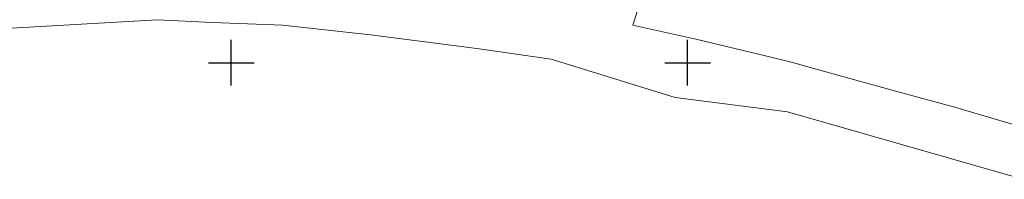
# Model space of a CAD drawing. Header units: metres. Extents: x 5551907 to 5556416, y 5709283 to 5712755.
# Tile 48 of 100: x 5554627 to 5554735, y 5710487 to 5710505. Entities that reach past the tile are written whole.
import ezdxf

# ---------------------------------------------------------------- set-up
doc = ezdxf.new("R2010")
doc.units = ezdxf.units.M
doc.layers.get('0').update_dxf_attribs({"color": 2, "lineweight": 5})

# ---------------------------------------------------------------- blocks, each defined once
blk = doc.blocks.new('RAMKA500K')
at = {"color": 0}
for p, q in [((247.5, 250), (252.5, 250)), ((250, 247.5), (250, 250)), ((297.5, 250), (302.5, 250)), ((300, 247.5), (300, 250)), ((250, 0), (250, 2.5)), ((300, 0), (300, 2.5)), ((247.5, 0), (252.5, 0)), ((297.5, 0), (302.5, 0))]:
    blk.add_line(p, q, dxfattribs=at)

msp = doc.modelspace()

# ---------------------------------------------------------------- linework, layer by layer
at = {"layer": '218-kontur użytku gruntowego', "color": 3, "linetype": 'CONTINUOUS', "lineweight": 18, "flags": 128}
for points in [[(5554693.99, 5710504.11), (5554697.93, 5710516.51)], [(5554604.06, 5710502.56), (5554641.91, 5710504.71)], [(5554641.91, 5710504.71), (5554647.95, 5710504.41)], [(5554647.95, 5710504.41), (5554655.61, 5710504.13)], [(5554655.61, 5710504.13), (5554665.27, 5710503.08)], [(5554700.9, 5710502.59), (5554693.99, 5710504.11)], [(5554665.27, 5710503.08), (5554676.9, 5710501.55)], [(5554708.53, 5710500.74), (5554700.9, 5710502.59)], [(5554676.9, 5710501.55), (5554685.06, 5710500.39)], [(5554685.06, 5710500.39), (5554698.65, 5710496.17)], [(5554711.51, 5710500.01), (5554708.53, 5710500.74)], [(5554716.72, 5710498.57), (5554711.51, 5710500.01)], [(5554723.47, 5710496.7), (5554716.72, 5710498.57)], [(5554729.54, 5710495.05), (5554723.47, 5710496.7)], [(5554698.65, 5710496.17), (5554710.95, 5710494.61)], [(5554710.95, 5710494.61), (5554736.85, 5710487.18)], [(5554730.5, 5710494.75), (5554729.54, 5710495.05)], [(5554737.95, 5710492.55), (5554730.5, 5710494.75)]]:
    msp.add_lwpolyline(points, dxfattribs=at)

# ---------------------------------------------------------------- block references
at = {"layer": 'Wstawianie ramki sekcyjnej z opisem', "color": 7, "linetype": 'CONTINUOUS', "lineweight": 13}
for p in [(5554400, 5710500), (5554400, 5710500), (5554400, 5710500), (5554400, 5710500), (5554400, 5710250), (5554400, 5710250), (5554400, 5710250), (5554400, 5710250)]:
    msp.add_blockref('RAMKA500K', p, dxfattribs=at)

doc.saveas('drawing.dxf')
